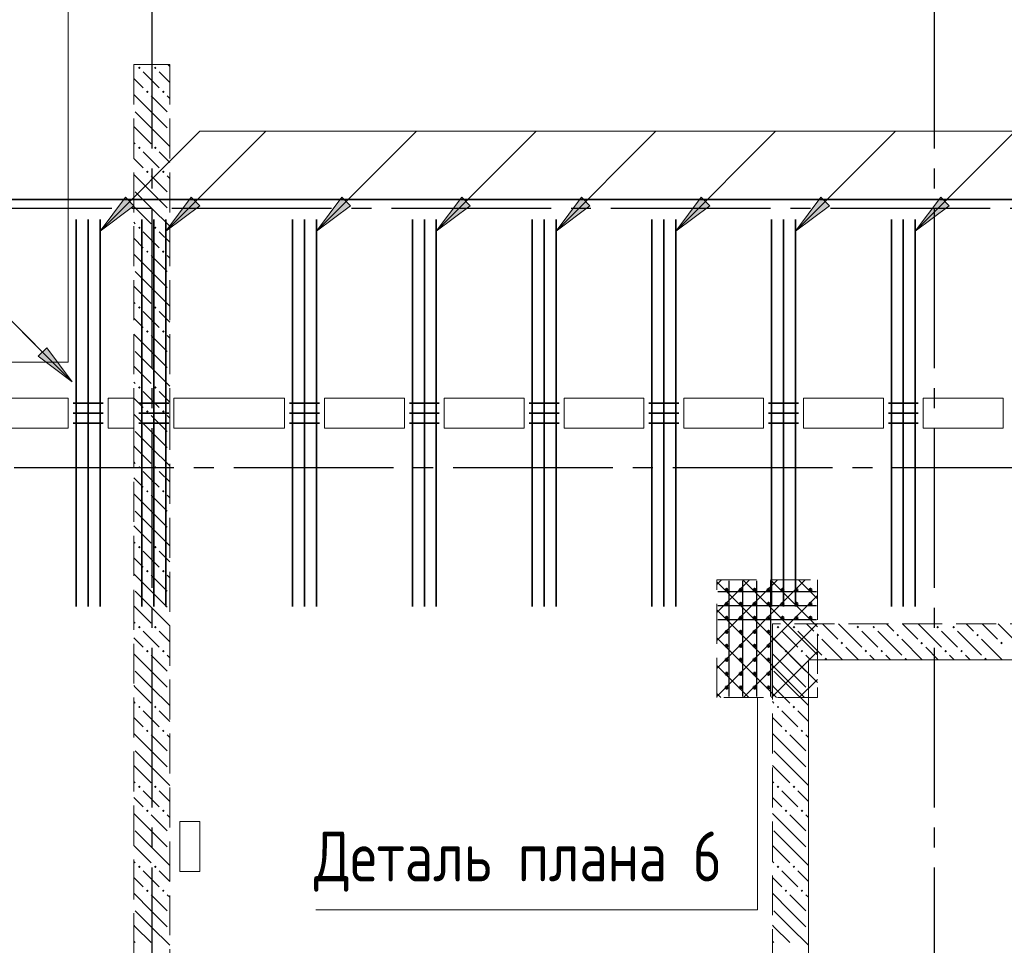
# Model space of a CAD drawing. Header units: millimetres. Extents: x 0 to 61017, y 0 to 42000.
# Tile 9 of 23: x 13137 to 18071, y 31910 to 36545. Entities that reach past the tile are written whole.
import ezdxf

# ---------------------------------------------------------------- set-up
doc = ezdxf.new("R2010")
doc.units = ezdxf.units.MM
doc.linetypes.add('______2', pattern=[270, 200, -70])
doc.linetypes.add('______5', pattern=[1100, 800, -100, 100, -100])
for name, color, linetype, lineweight in [('S1 Стержни арматуры фон', 7, 'Continuous', 25), ('Standard', 7, 'Continuous', 25), ('Вспомогательная арматура', 7, 'Continuous', 25), ('Оси', 40, '______5', 18), ('Позиционная метка номер позиции', 7, 'Continuous', 13), ('Поперечная арматура', 7, 'Continuous', 25), ('Поперечное армирование AW фон', 7, 'Continuous', 25), ('Примечания', 7, 'Continuous', 25)]:
    doc.layers.add(name, color=color, linetype=linetype, lineweight=lineweight)
doc.layers.add('ЖБ Перекрытие верхний уровень', color=7, linetype='Continuous', lineweight=25, true_color=0xe0e0ff)
doc.layers.add('ЖБ Стена верхний уровень', color=7, linetype='Continuous', lineweight=25, true_color=0x006e00)
doc.styles.add('GOST 2.304-81', font='txt')

msp = doc.modelspace()

# ---------------------------------------------------------------- hatches: boundary and pattern name
at = {"layer": 'ЖБ Стена верхний уровень', "linetype": 'Continuous', "lineweight": 18, "transparency": 33554687}
for points in [[(13730.5, 36303.1), (13737, 36309.6), (13743.5, 36303.1), (13737, 36296.6)], [(13810.5, 36303.1), (13816.9, 36309.6), (13823.4, 36303.1), (13816.9, 36296.6)], [(13770.5, 36183.1), (13777, 36189.6), (13783.5, 36183.1), (13777, 36176.6)], [(13850.5, 36183.1), (13857, 36189.6), (13863.5, 36183.1), (13857, 36176.6)], [(13730.5, 35903.1), (13737, 35909.6), (13743.5, 35903.1), (13737, 35896.6)], [(13810.5, 35903.1), (13816.9, 35909.6), (13823.4, 35903.1), (13816.9, 35896.6)], [(13770.5, 35783.1), (13777, 35789.6), (13783.5, 35783.1), (13777, 35776.6)], [(13850.5, 35783.1), (13857, 35789.6), (13863.5, 35783.1), (13857, 35776.6)], [(13730.5, 35503.1), (13737, 35509.6), (13743.5, 35503.1), (13737, 35496.6)], [(13810.5, 35503.1), (13816.9, 35509.6), (13823.4, 35503.1), (13816.9, 35496.6)], [(13770.5, 35383.1), (13777, 35389.6), (13783.5, 35383.1), (13777, 35376.6)], [(13850.5, 35383.1), (13857, 35389.6), (13863.5, 35383.1), (13857, 35376.6)], [(13730.5, 35103.1), (13737, 35109.6), (13743.5, 35103.1), (13737, 35096.6)], [(13810.5, 35103.1), (13816.9, 35109.6), (13823.4, 35103.1), (13816.9, 35096.6)], [(13770.5, 34983.1), (13777, 34989.6), (13783.5, 34983.1), (13777, 34976.6)], [(13850.5, 34983.1), (13857, 34989.6), (13863.5, 34983.1), (13857, 34976.6)], [(13730.5, 34703.1), (13737, 34709.6), (13743.5, 34703.1), (13737, 34696.6)], [(13810.5, 34703.1), (13816.9, 34709.6), (13823.4, 34703.1), (13816.9, 34696.6)], [(13770.5, 34583.1), (13777, 34589.6), (13783.5, 34583.1), (13777, 34576.6)], [(13850.5, 34583.1), (13857, 34589.6), (13863.5, 34583.1), (13857, 34576.6)], [(13730.5, 34303.1), (13737, 34309.6), (13743.5, 34303.1), (13737, 34296.6)], [(13810.5, 34303.1), (13816.9, 34309.6), (13823.4, 34303.1), (13816.9, 34296.6)], [(13770.5, 34183.1), (13777, 34189.6), (13783.5, 34183.1), (13777, 34176.6)], [(13850.5, 34183.1), (13857, 34189.6), (13863.5, 34183.1), (13857, 34176.6)], [(13730.5, 33903.1), (13737, 33909.6), (13743.5, 33903.1), (13737, 33896.6)], [(13810.5, 33903.1), (13816.9, 33909.6), (13823.4, 33903.1), (13816.9, 33896.6)], [(13770.5, 33783.1), (13777, 33789.6), (13783.5, 33783.1), (13777, 33776.6)], [(13850.5, 33783.1), (13857, 33789.6), (13863.5, 33783.1), (13857, 33776.6)], [(13730.5, 33503.1), (13737, 33509.6), (13743.5, 33503.1), (13737, 33496.6)], [(13810.5, 33503.1), (13816.9, 33509.6), (13823.4, 33503.1), (13816.9, 33496.6)], [(16930.5, 33503.1), (16937, 33509.6), (16943.5, 33503.1), (16937, 33496.6)], [(17010.5, 33503.1), (17016.9, 33509.6), (17023.4, 33503.1), (17016.9, 33496.6)], [(17330.5, 33503.1), (17337, 33509.6), (17343.5, 33503.1), (17337, 33496.6)], [(17410.5, 33503.1), (17416.9, 33509.6), (17423.4, 33503.1), (17416.9, 33496.6)], [(17730.5, 33503.1), (17737, 33509.6), (17743.5, 33503.1), (17737, 33496.6)], [(17810.5, 33503.1), (17816.9, 33509.6), (17823.4, 33503.1), (17816.9, 33496.6)], [(17130.5, 33463.1), (17137, 33469.6), (17143.5, 33463.1), (17137, 33456.6)], [(17530.5, 33463.1), (17537, 33469.6), (17543.5, 33463.1), (17537, 33456.6)], [(17930.5, 33463.1), (17937, 33469.6), (17943.5, 33463.1), (17937, 33456.6)], [(17250.5, 33423.1), (17257, 33429.6), (17263.5, 33423.1), (17257, 33416.6)], [(17650.5, 33423.1), (17657, 33429.6), (17663.5, 33423.1), (17657, 33416.6)], [(18050.5, 33423.1), (18057, 33429.6), (18063.5, 33423.1), (18057, 33416.6)], [(13770.5, 33383.1), (13777, 33389.6), (13783.5, 33383.1), (13777, 33376.6)], [(13850.5, 33383.1), (13857, 33389.6), (13863.5, 33383.1), (13857, 33376.6)], [(16970.5, 33383.1), (16977, 33389.6), (16983.5, 33383.1), (16977, 33376.6)], [(17050.5, 33383.1), (17057, 33389.6), (17063.5, 33383.1), (17057, 33376.6)], [(17370.5, 33383.1), (17377, 33389.6), (17383.5, 33383.1), (17377, 33376.6)], [(17450.5, 33383.1), (17457, 33389.6), (17463.5, 33383.1), (17457, 33376.6)], [(17770.5, 33383.1), (17777, 33389.6), (17783.5, 33383.1), (17777, 33376.6)], [(17850.5, 33383.1), (17857, 33389.6), (17863.5, 33383.1), (17857, 33376.6)], [(17170.5, 33343.1), (17177, 33349.6), (17183.5, 33343.1), (17180.3, 33340), (17173.6, 33340)], [(17570.5, 33343.1), (17577, 33349.6), (17583.5, 33343.1), (17580.3, 33340), (17573.6, 33340)], [(17970.5, 33343.1), (17977, 33349.6), (17983.5, 33343.1), (17980.3, 33340), (17973.6, 33340)], [(13730.5, 33103.1), (13737, 33109.6), (13743.5, 33103.1), (13737, 33096.6)], [(13810.5, 33103.1), (13816.9, 33109.6), (13823.4, 33103.1), (13816.9, 33096.6)], [(16930.5, 33103.1), (16937, 33109.6), (16943.5, 33103.1), (16937, 33096.6)], [(17010.5, 33103.1), (17016.9, 33109.6), (17023.4, 33103.1), (17016.9, 33096.6)], [(13770.5, 32983.1), (13777, 32989.6), (13783.5, 32983.1), (13777, 32976.6)], [(13850.5, 32983.1), (13857, 32989.6), (13863.5, 32983.1), (13857, 32976.6)], [(16970.5, 32983.1), (16977, 32989.6), (16983.5, 32983.1), (16977, 32976.6)], [(17050.5, 32983.1), (17057, 32989.6), (17063.5, 32983.1), (17057, 32976.6)], [(13730.5, 32703.1), (13737, 32709.6), (13743.5, 32703.1), (13737, 32696.6)], [(13810.5, 32703.1), (13816.9, 32709.6), (13823.4, 32703.1), (13816.9, 32696.6)], [(16930.5, 32703.1), (16937, 32709.6), (16943.5, 32703.1), (16937, 32696.6)], [(17010.5, 32703.1), (17016.9, 32709.6), (17023.4, 32703.1), (17016.9, 32696.6)], [(13770.5, 32583.1), (13777, 32589.6), (13783.5, 32583.1), (13777, 32576.6)], [(13850.5, 32583.1), (13857, 32589.6), (13863.5, 32583.1), (13857, 32576.6)], [(16970.5, 32583.1), (16977, 32589.6), (16983.5, 32583.1), (16977, 32576.6)], [(17050.5, 32583.1), (17057, 32589.6), (17063.5, 32583.1), (17057, 32576.6)], [(13730.5, 32303.1), (13737, 32309.6), (13743.5, 32303.1), (13737, 32296.6)], [(13810.5, 32303.1), (13816.9, 32309.6), (13823.4, 32303.1), (13816.9, 32296.6)], [(16930.5, 32303.1), (16937, 32309.6), (16943.5, 32303.1), (16937, 32296.6)], [(17010.5, 32303.1), (17016.9, 32309.6), (17023.4, 32303.1), (17016.9, 32296.6)], [(13770.5, 32183.1), (13777, 32189.6), (13783.5, 32183.1), (13777, 32176.6)], [(13850.5, 32183.1), (13857, 32189.6), (13863.5, 32183.1), (13857, 32176.6)], [(16970.5, 32183.1), (16977, 32189.6), (16983.5, 32183.1), (16977, 32176.6)], [(17050.5, 32183.1), (17057, 32189.6), (17063.5, 32183.1), (17057, 32176.6)]]:
    msp.add_hatch(color=7, dxfattribs=at).paths.add_polyline_path(points, flags=16)
at = {"layer": 'Позиционная метка номер позиции', "linetype": 'Continuous', "lineweight": 13, "transparency": 33554687}
for points in [[(13709.7, 35613.3), (13540, 35486), (13667.3, 35655.7)], [(13709.7, 35613.3), (13540, 35486), (13667.3, 35655.7)], [(14039.7, 35613.3), (13870, 35486), (13997.3, 35655.7)], [(14794.7, 35613.3), (14625, 35486), (14752.3, 35655.7)], [(15394.7, 35613.3), (15225, 35486), (15352.3, 35655.7)], [(15994.7, 35613.3), (15825, 35486), (15952.3, 35655.7)], [(16594.7, 35613.3), (16425, 35486), (16552.3, 35655.7)], [(17194.7, 35613.3), (17025, 35486), (17152.3, 35655.7)], [(17794.7, 35613.3), (17625, 35486), (17752.3, 35655.7)], [(13272.7, 34901.6), (13400, 34731.9), (13230.3, 34859.2)], [(13272.7, 34901.6), (13400, 34731.9), (13230.3, 34859.2)]]:
    msp.add_hatch(color=7, dxfattribs=at).paths.add_polyline_path(points, flags=16)

# ---------------------------------------------------------------- linework, layer by layer
at = {"layer": 'S1 Стержни арматуры фон', "color": 7, "linetype": 'Continuous', "lineweight": 35, "transparency": 33554687}
for p, q in [((13420, 35544), (13420, 33606)), ((13420, 35544), (13420, 33606)), ((13480, 35544), (13480, 33606)), ((13480, 35544), (13480, 33606)), ((13540, 35544), (13540, 33606)), ((13540, 35544), (13540, 33606)), ((13750, 35544), (13750, 33606)), ((13750, 35544), (13750, 33606)), ((13810, 35544), (13810, 33606)), ((13810, 35544), (13810, 33606)), ((13870, 35544), (13870, 33606)), ((13870, 35544), (13870, 33606)), ((14505, 35544), (14505, 33606)), ((14505, 35544), (14505, 33606)), ((14565, 35544), (14565, 33606)), ((14565, 35544), (14565, 33606)), ((14625, 35544), (14625, 33606)), ((14625, 35544), (14625, 33606)), ((15105, 35544), (15105, 33606)), ((15105, 35544), (15105, 33606)), ((15165, 35544), (15165, 33606)), ((15165, 35544), (15165, 33606)), ((15225, 35544), (15225, 33606)), ((15225, 35544), (15225, 33606)), ((15705, 35544), (15705, 33606)), ((15705, 35544), (15705, 33606)), ((15765, 35544), (15765, 33606)), ((15765, 35544), (15765, 33606)), ((15825, 35544), (15825, 33606)), ((15825, 35544), (15825, 33606)), ((16305, 35544), (16305, 33606)), ((16305, 35544), (16305, 33606)), ((16365, 35544), (16365, 33606)), ((16365, 35544), (16365, 33606)), ((16425, 35544), (16425, 33606)), ((16425, 35544), (16425, 33606)), ((16905, 35544), (16905, 33606)), ((16905, 35544), (16905, 33606)), ((16965, 35544), (16965, 33606)), ((16965, 35544), (16965, 33606)), ((17025, 35544), (17025, 33606)), ((17025, 35544), (17025, 33606)), ((17505, 35544), (17505, 33606)), ((17505, 35544), (17505, 33606)), ((17565, 35544), (17565, 33606)), ((17565, 35544), (17565, 33606)), ((17625, 35544), (17625, 33606)), ((17625, 35544), (17625, 33606))]:
    msp.add_line(p, q, dxfattribs=at)
at = {"layer": 'Standard', "color": 254, "linetype": 'Continuous', "lineweight": 35, "true_color": 0xc4c4ff, "transparency": 33554687}
msp.add_lwpolyline([(7025, 19800), (49780, 19800), (49780, 35644), (7025, 35644), (7025, 19800)], dxfattribs=at)
at = {"layer": 'Вспомогательная арматура', "color": 7, "linetype": 'Continuous', "lineweight": 25, "transparency": 33554687}
for p, q in [((16690, 33735), (16690, 33155)), ((16760, 33735), (16760, 33155)), ((16830, 33735), (16830, 33155)), ((16900, 33735), (16900, 33155)), ((17130, 33680), (16635, 33680)), ((17130, 33610), (16635, 33610)), ((17130, 33540), (16635, 33540))]:
    msp.add_line(p, q, dxfattribs=at)
at = {"layer": 'ЖБ Перекрытие верхний уровень', "color": 7, "linetype": 'Continuous', "lineweight": 18, "transparency": 33554687}
for p, q in [((13380, 38800), (13380, 34830)), ((13380, 34830), (7100, 34830)), ((12900, 34650), (13380, 34650)), ((13380, 34650), (13380, 34500)), ((13580, 34500), (13580, 34650)), ((13580, 34650), (13710, 34650)), ((13710, 34650), (13710, 34500)), ((13910, 34650), (14465, 34650)), ((13910, 34500), (13910, 34650)), ((14465, 34650), (14465, 34500)), ((14665, 34500), (14665, 34650)), ((14665, 34650), (15065, 34650)), ((15065, 34650), (15065, 34500)), ((15265, 34650), (15665, 34650)), ((15265, 34500), (15265, 34650)), ((15665, 34650), (15665, 34500)), ((15865, 34500), (15865, 34650)), ((15865, 34650), (16265, 34650)), ((16265, 34650), (16265, 34500)), ((16465, 34650), (16865, 34650)), ((16465, 34500), (16465, 34650)), ((16865, 34650), (16865, 34500)), ((17065, 34500), (17065, 34650)), ((17065, 34650), (17465, 34650)), ((17465, 34650), (17465, 34500)), ((17665, 34650), (18065, 34650)), ((17665, 34500), (17665, 34650)), ((18065, 34650), (18065, 34500)), ((13380, 34500), (12900, 34500)), ((13710, 34500), (13580, 34500)), ((14465, 34500), (13910, 34500)), ((15065, 34500), (14665, 34500)), ((15665, 34500), (15265, 34500)), ((16265, 34500), (15865, 34500)), ((16865, 34500), (16465, 34500)), ((17465, 34500), (17065, 34500)), ((18065, 34500), (17665, 34500)), ((17090, 28900), (17090, 33340)), ((17090, 33340), (19020, 33340)), ((14040, 32530), (13940, 32530)), ((13940, 32530), (13940, 32280)), ((14040, 32280), (14040, 32530)), ((13940, 32280), (14040, 32280))]:
    msp.add_line(p, q, dxfattribs=at)
at = {"layer": 'ЖБ Стена верхний уровень', "color": 251, "linetype": '______2', "lineweight": 13, "true_color": 0x656565, "transparency": 33554687}
for p, q in [((13710, 36320), (13710, 34500)), ((13890, 36320), (13710, 36320)), ((13890, 34500), (13890, 36320)), ((13710, 34500), (13710, 28720)), ((13890, 28720), (13890, 34500)), ((18840, 33520), (16910, 33520)), ((16910, 33520), (16910, 33340)), ((16910, 33340), (16910, 30802.5)), ((17090, 33340), (18840, 33340)), ((17090, 30802.5), (17090, 33340))]:
    msp.add_line(p, q, dxfattribs=at)
at = {"layer": 'ЖБ Стена верхний уровень', "color": 9, "linetype": 'Continuous', "lineweight": 18, "true_color": 0xc7c7c7, "transparency": 33554687}
for p, q in [((13880.1, 36320), (13890, 36310.1)), ((13797, 36243.1), (13757, 36283.1)), ((13837, 36283.1), (13890, 36230.1)), ((13710, 36250.1), (13757, 36203.1)), ((13837, 36203.1), (13797, 36243.1)), ((13797, 36083.1), (13710, 36170.1)), ((13797, 36163.1), (13877, 36083.1)), ((13877, 36163.1), (13890, 36150.1)), ((13716.9, 36083.1), (13797, 36003.1)), ((13797, 36083.1), (13877, 36003.1)), ((13716.9, 36003.1), (13710, 36010.1)), ((13716.9, 36003.1), (13797, 35923.1)), ((13797, 36003.1), (13890, 35910.1)), ((13710, 35930.1), (13716.9, 35923.1)), ((13797, 35843.1), (13757, 35883.1)), ((13837, 35883.1), (13890, 35830.1)), ((13710, 35850.1), (13757, 35803.1)), ((13837, 35803.1), (13797, 35843.1)), ((13797, 35683.1), (13710, 35770.1)), ((13797, 35763.1), (13877, 35683.1)), ((13877, 35763.1), (13890, 35750.1)), ((13716.9, 35683.1), (13797, 35603.1)), ((13797, 35683.1), (13877, 35603.1)), ((13716.9, 35603.1), (13710, 35610.1)), ((13716.9, 35603.1), (13797, 35523.1)), ((13797, 35603.1), (13890, 35510.1)), ((13710, 35530.1), (13716.9, 35523.1)), ((13797, 35443.1), (13757, 35483.1)), ((13837, 35483.1), (13890, 35430.1)), ((13710, 35450.1), (13757, 35403.1)), ((13837, 35403.1), (13797, 35443.1)), ((13797, 35283.1), (13710, 35370.1)), ((13797, 35363.1), (13877, 35283.1)), ((13877, 35363.1), (13890, 35350.1)), ((13716.9, 35283.1), (13797, 35203.1)), ((13797, 35283.1), (13877, 35203.1)), ((13716.9, 35203.1), (13710, 35210.1)), ((13716.9, 35203.1), (13797, 35123.1)), ((13797, 35203.1), (13890, 35110.1)), ((13710, 35130.1), (13716.9, 35123.1)), ((13797, 35043.1), (13757, 35083.1)), ((13837, 35083.1), (13890, 35030.1)), ((13710, 35050.1), (13757, 35003.1)), ((13837, 35003.1), (13797, 35043.1)), ((13797, 34883.1), (13710, 34970.1)), ((13797, 34963.1), (13877, 34883.1)), ((13877, 34963.1), (13890, 34950.1)), ((13716.9, 34883.1), (13797, 34803.1)), ((13797, 34883.1), (13877, 34803.1)), ((13716.9, 34803.1), (13710, 34810.1)), ((13716.9, 34803.1), (13797, 34723.1)), ((13797, 34803.1), (13890, 34710.1)), ((13710, 34730.1), (13716.9, 34723.1)), ((13797, 34643.1), (13757, 34683.1)), ((13837, 34683.1), (13890, 34630.1)), ((13710, 34650.1), (13757, 34603.1)), ((13837, 34603.1), (13797, 34643.1)), ((13780.1, 34500), (13710, 34570.1)), ((13797, 34563.1), (13860.1, 34500)), ((13877, 34563.1), (13890, 34550.1)), ((13797, 34483.1), (13780.1, 34500)), ((13860.1, 34500), (13877, 34483.1)), ((13716.9, 34483.1), (13797, 34403.1)), ((13797, 34483.1), (13877, 34403.1)), ((13716.9, 34403.1), (13710, 34410.1)), ((13716.9, 34403.1), (13797, 34323.1)), ((13797, 34403.1), (13890, 34310.1)), ((13710, 34330.1), (13716.9, 34323.1)), ((13710, 34250.1), (13757, 34203.1)), ((13797, 34243.1), (13757, 34283.1)), ((13837, 34203.1), (13797, 34243.1)), ((13837, 34283.1), (13890, 34230.1)), ((13797, 34083.1), (13710, 34170.1)), ((13797, 34163.1), (13877, 34083.1)), ((13877, 34163.1), (13890, 34150.1)), ((13716.9, 34083.1), (13797, 34003.1)), ((13797, 34083.1), (13877, 34003.1)), ((13716.9, 34003.1), (13710, 34010.1)), ((13716.9, 34003.1), (13797, 33923.1)), ((13797, 34003.1), (13890, 33910.1)), ((13710, 33930.1), (13716.9, 33923.1)), ((13710, 33850.1), (13757, 33803.1)), ((13797, 33843.1), (13757, 33883.1)), ((13837, 33883.1), (13890, 33830.1)), ((13837, 33803.1), (13797, 33843.1)), ((13797, 33683.1), (13710, 33770.1)), ((13797, 33763.1), (13877, 33683.1)), ((13877, 33763.1), (13890, 33750.1)), ((13716.9, 33683.1), (13797, 33603.1)), ((13797, 33683.1), (13877, 33603.1)), ((13716.9, 33603.1), (13710, 33610.1)), ((13716.9, 33603.1), (13797, 33523.1)), ((13797, 33603.1), (13890, 33510.1)), ((13710, 33530.1), (13716.9, 33523.1)), ((17080.1, 33520), (17116.9, 33483.1)), ((17160.1, 33520), (17237, 33443.1)), ((17240.1, 33520), (17357, 33403.1)), ((17480.1, 33520), (17516.9, 33483.1)), ((17560.1, 33520), (17637, 33443.1)), ((17640.1, 33520), (17757, 33403.1)), ((17880.1, 33520), (17916.9, 33483.1)), ((17960.1, 33520), (18037, 33443.1)), ((18040.1, 33520), (18157, 33403.1)), ((13710, 33450.1), (13757, 33403.1)), ((13797, 33443.1), (13757, 33483.1)), ((13837, 33483.1), (13890, 33430.1)), ((16910, 33450.1), (16957, 33403.1)), ((16997, 33443.1), (16957, 33483.1)), ((17037, 33483.1), (17157, 33363.1)), ((17397, 33443.1), (17357, 33483.1)), ((17437, 33483.1), (17557, 33363.1)), ((17797, 33443.1), (17757, 33483.1)), ((17837, 33483.1), (17957, 33363.1)), ((13837, 33403.1), (13797, 33443.1)), ((17037, 33403.1), (16997, 33443.1)), ((17157, 33443.1), (17260.1, 33340)), ((17340.1, 33340), (17277, 33403.1)), ((17437, 33403.1), (17397, 33443.1)), ((17557, 33443.1), (17660.1, 33340)), ((17740.1, 33340), (17677, 33403.1)), ((17837, 33403.1), (17797, 33443.1)), ((17957, 33443.1), (18060.1, 33340)), ((13797, 33283.1), (13710, 33370.1)), ((13797, 33363.1), (13877, 33283.1)), ((13877, 33363.1), (13890, 33350.1)), ((16940.1, 33340), (16910, 33370.1)), ((16997, 33363.1), (17020.1, 33340)), ((17077, 33363.1), (17100.1, 33340)), ((17397, 33363.1), (17420.1, 33340)), ((17477, 33363.1), (17500.1, 33340)), ((17797, 33363.1), (17820.1, 33340)), ((17877, 33363.1), (17900.1, 33340)), ((16997, 33283.1), (16940.1, 33340)), ((17020.1, 33340), (17077, 33283.1)), ((13716.9, 33283.1), (13797, 33203.1)), ((13797, 33283.1), (13877, 33203.1)), ((16916.9, 33283.1), (16997, 33203.1)), ((16997, 33283.1), (17077, 33203.1)), ((13716.9, 33203.1), (13710, 33210.1)), ((13716.9, 33203.1), (13797, 33123.1)), ((13797, 33203.1), (13890, 33110.1)), ((16916.9, 33203.1), (16910, 33210.1)), ((16916.9, 33203.1), (16997, 33123.1)), ((16997, 33203.1), (17090, 33110.1)), ((13710, 33130.1), (13716.9, 33123.1)), ((16910, 33130.1), (16916.9, 33123.1)), ((13797, 33043.1), (13757, 33083.1)), ((13837, 33083.1), (13890, 33030.1)), ((16997, 33043.1), (16957, 33083.1)), ((17037, 33083.1), (17090, 33030.1)), ((13710, 33050.1), (13757, 33003.1)), ((13837, 33003.1), (13797, 33043.1)), ((16910, 33050.1), (16957, 33003.1)), ((17037, 33003.1), (16997, 33043.1)), ((13797, 32883.1), (13710, 32970.1)), ((13797, 32963.1), (13877, 32883.1)), ((13877, 32963.1), (13890, 32950.1)), ((16997, 32883.1), (16910, 32970.1)), ((16997, 32963.1), (17077, 32883.1)), ((17077, 32963.1), (17090, 32950.1)), ((13716.9, 32883.1), (13797, 32803.1)), ((13797, 32883.1), (13877, 32803.1)), ((16916.9, 32883.1), (16997, 32803.1)), ((16997, 32883.1), (17077, 32803.1)), ((13716.9, 32803.1), (13710, 32810.1)), ((16916.9, 32803.1), (16910, 32810.1)), ((13716.9, 32803.1), (13797, 32723.1)), ((13797, 32803.1), (13890, 32710.1)), ((16916.9, 32803.1), (16997, 32723.1)), ((16997, 32803.1), (17090, 32710.1)), ((13710, 32730.1), (13716.9, 32723.1)), ((16910, 32730.1), (16916.9, 32723.1)), ((13797, 32643.1), (13757, 32683.1)), ((13837, 32683.1), (13890, 32630.1)), ((16997, 32643.1), (16957, 32683.1)), ((17037, 32683.1), (17090, 32630.1)), ((13710, 32650.1), (13757, 32603.1)), ((13837, 32603.1), (13797, 32643.1)), ((16910, 32650.1), (16957, 32603.1)), ((17037, 32603.1), (16997, 32643.1)), ((13797, 32483.1), (13710, 32570.1)), ((13797, 32563.1), (13877, 32483.1)), ((13877, 32563.1), (13890, 32550.1)), ((16997, 32483.1), (16910, 32570.1)), ((16997, 32563.1), (17077, 32483.1)), ((17077, 32563.1), (17090, 32550.1)), ((13716.9, 32483.1), (13797, 32403.1)), ((13797, 32483.1), (13877, 32403.1)), ((16916.9, 32483.1), (16997, 32403.1)), ((16997, 32483.1), (17077, 32403.1)), ((13716.9, 32403.1), (13710, 32410.1)), ((13716.9, 32403.1), (13797, 32323.1)), ((13797, 32403.1), (13890, 32310.1)), ((16916.9, 32403.1), (16910, 32410.1)), ((16916.9, 32403.1), (16997, 32323.1)), ((16997, 32403.1), (17090, 32310.1)), ((13710, 32330.1), (13716.9, 32323.1)), ((16910, 32330.1), (16916.9, 32323.1)), ((13797, 32243.1), (13757, 32283.1)), ((13837, 32283.1), (13890, 32230.1)), ((16997, 32243.1), (16957, 32283.1)), ((17037, 32283.1), (17090, 32230.1)), ((13710, 32250.1), (13757, 32203.1)), ((13837, 32203.1), (13797, 32243.1)), ((16910, 32250.1), (16957, 32203.1)), ((17037, 32203.1), (16997, 32243.1)), ((13797, 32083.1), (13710, 32170.1)), ((16997, 32083.1), (16910, 32170.1)), ((13797, 32163.1), (13877, 32083.1)), ((13877, 32163.1), (13890, 32150.1)), ((16997, 32163.1), (17077, 32083.1)), ((17077, 32163.1), (17090, 32150.1)), ((13716.9, 32083.1), (13797, 32003.1)), ((13797, 32083.1), (13877, 32003.1)), ((16916.9, 32083.1), (16997, 32003.1)), ((16997, 32083.1), (17077, 32003.1)), ((13716.9, 32003.1), (13710, 32010.1)), ((13716.9, 32003.1), (13797, 31923.1)), ((13797, 32003.1), (13890, 31910.1)), ((16916.9, 32003.1), (16910, 32010.1)), ((16916.9, 32003.1), (16997, 31923.1)), ((16997, 32003.1), (17090, 31910.1)), ((13710, 31930.1), (13716.9, 31923.1)), ((16910, 31930.1), (16916.9, 31923.1))]:
    msp.add_line(p, q, dxfattribs=at)
at = {"layer": 'Оси', "color": 8, "linetype": '______5', "lineweight": -3, "transparency": 33554687}
for p, q in [((13800, 40000), (13800, 16970)), ((17720, 38900), (17720, 16970)), ((43300, 35600), (4600, 35600)), ((50210, 34300), (4600, 34300)), ((50210, 34300), (4600, 34300))]:
    msp.add_line(p, q, dxfattribs=at)
at = {"layer": 'Позиционная метка номер позиции', "color": 7, "linetype": 'Continuous', "lineweight": 13, "transparency": 33554687}
for p, q in [((13540, 35486), (14040, 35986)), ((13870, 35486), (14370, 35986)), ((14625, 35486), (15125, 35986)), ((15225, 35486), (15725, 35986)), ((15825, 35486), (16325, 35986)), ((16425, 35486), (16925, 35986)), ((17025, 35486), (17525, 35986)), ((17625, 35486), (18125, 35986)), ((13540, 35486), (13667.3, 35655.7)), ((13540, 35486), (13667.3, 35655.7)), ((13667.3, 35655.7), (13709.7, 35613.3)), ((13667.3, 35655.7), (13709.7, 35613.3)), ((13688.5, 35634.5), (13699.1, 35645.1)), ((13688.5, 35634.5), (13699.1, 35645.1)), ((13870, 35486), (13997.3, 35655.7)), ((13997.3, 35655.7), (14039.7, 35613.3)), ((14018.5, 35634.5), (14029.1, 35645.1)), ((14625, 35486), (14752.3, 35655.7)), ((14752.3, 35655.7), (14794.7, 35613.3)), ((14773.5, 35634.5), (14784.1, 35645.1)), ((15225, 35486), (15352.3, 35655.7)), ((15352.3, 35655.7), (15394.7, 35613.3)), ((15373.5, 35634.5), (15384.1, 35645.1)), ((15825, 35486), (15952.3, 35655.7)), ((15952.3, 35655.7), (15994.7, 35613.3)), ((15973.5, 35634.5), (15984.1, 35645.1)), ((16425, 35486), (16552.3, 35655.7)), ((16552.3, 35655.7), (16594.7, 35613.3)), ((16573.5, 35634.5), (16584.1, 35645.1)), ((17025, 35486), (17152.3, 35655.7)), ((17152.3, 35655.7), (17194.7, 35613.3)), ((17173.5, 35634.5), (17184.1, 35645.1)), ((17625, 35486), (17752.3, 35655.7)), ((17752.3, 35655.7), (17794.7, 35613.3)), ((17773.5, 35634.5), (17784.1, 35645.1)), ((13709.7, 35613.3), (13540, 35486)), ((13709.7, 35613.3), (13540, 35486)), ((14039.7, 35613.3), (13870, 35486)), ((14794.7, 35613.3), (14625, 35486)), ((15394.7, 35613.3), (15225, 35486)), ((15994.7, 35613.3), (15825, 35486)), ((16594.7, 35613.3), (16425, 35486)), ((17194.7, 35613.3), (17025, 35486)), ((17794.7, 35613.3), (17625, 35486)), ((13540, 35486), (13540, 35486)), ((13540, 35486), (13540, 35486)), ((13540, 35486), (13540, 35486)), ((13540, 35486), (13540, 35486)), ((13540, 35486), (13540, 35486)), ((13540, 35486), (13540, 35486)), ((13870, 35486), (13870, 35486)), ((13870, 35486), (13870, 35486)), ((13870, 35486), (13870, 35486)), ((14625, 35486), (14625, 35486)), ((14625, 35486), (14625, 35486)), ((14625, 35486), (14625, 35486)), ((15225, 35486), (15225, 35486)), ((15225, 35486), (15225, 35486)), ((15225, 35486), (15225, 35486)), ((15825, 35486), (15825, 35486)), ((15825, 35486), (15825, 35486)), ((15825, 35486), (15825, 35486)), ((16425, 35486), (16425, 35486)), ((16425, 35486), (16425, 35486)), ((16425, 35486), (16425, 35486)), ((17025, 35486), (17025, 35486)), ((17025, 35486), (17025, 35486)), ((17025, 35486), (17025, 35486)), ((17625, 35486), (17625, 35486)), ((17625, 35486), (17625, 35486)), ((17625, 35486), (17625, 35486)), ((13400, 34731.9), (12900, 35231.9)), ((13230.3, 34859.2), (13272.7, 34901.6)), ((13230.3, 34859.2), (13272.7, 34901.6)), ((13251.5, 34880.4), (13240.9, 34891)), ((13251.5, 34880.4), (13240.9, 34891)), ((13272.7, 34901.6), (13400, 34731.9)), ((13272.7, 34901.6), (13400, 34731.9)), ((13400, 34731.9), (13230.3, 34859.2)), ((13400, 34731.9), (13230.3, 34859.2)), ((13400, 34731.9), (13400, 34731.9)), ((13400, 34731.9), (13400, 34731.9)), ((13400, 34731.9), (13400, 34731.9)), ((13400, 34731.9), (13400, 34731.9)), ((13400, 34731.9), (13400, 34731.9)), ((13400, 34731.9), (13400, 34731.9))]:
    msp.add_line(p, q, dxfattribs=at)
for points in [[(13540, 35486), (14040, 35986), (23340, 35986)], [(13400, 34731.9), (12900, 35231.9), (6840, 35231.9), (6840, 35731.9), (7640, 35731.9)]]:
    msp.add_lwpolyline(points, dxfattribs=at)
at = {"layer": 'Поперечная арматура', "color": 7, "linetype": 'Continuous', "lineweight": 50, "transparency": 33554687}
for centre in [(16680, 33690), (16750, 33690), (16820, 33690), (16890, 33690), (16960, 33690), (17030, 33690), (17100, 33690), (16680, 33620), (16750, 33620), (16820, 33620), (16890, 33620), (16960, 33620), (17030, 33620), (17100, 33620), (16680, 33550), (16750, 33550), (16820, 33550), (16890, 33550), (16960, 33550), (17030, 33550), (17100, 33550), (16680, 33480), (16750, 33480), (16820, 33480), (16890, 33480), (16680, 33410), (16750, 33410), (16820, 33410), (16890, 33410), (16680, 33340), (16750, 33340), (16820, 33340), (16890, 33340), (16680, 33270), (16750, 33270), (16820, 33270), (16890, 33270), (16680, 33200), (16750, 33200), (16820, 33200), (16890, 33200)]:
    msp.add_circle(centre, 5, dxfattribs=at)
at = {"layer": 'Поперечное армирование AW фон', "color": 7, "linetype": 'Continuous', "lineweight": 35, "transparency": 33554687}
for p, q in [((13405, 34625), (13555, 34625)), ((13735, 34625), (13885, 34625)), ((14490, 34625), (14640, 34625)), ((15090, 34625), (15240, 34625)), ((15690, 34625), (15840, 34625)), ((16290, 34625), (16440, 34625)), ((16890, 34625), (17040, 34625)), ((17490, 34625), (17640, 34625)), ((13405, 34575), (13555, 34575)), ((13735, 34575), (13885, 34575)), ((14490, 34575), (14640, 34575)), ((15090, 34575), (15240, 34575)), ((15690, 34575), (15840, 34575)), ((16290, 34575), (16440, 34575)), ((16890, 34575), (17040, 34575)), ((17490, 34575), (17640, 34575)), ((13405, 34525), (13555, 34525)), ((13735, 34525), (13885, 34525)), ((14490, 34525), (14640, 34525)), ((15090, 34525), (15240, 34525)), ((15690, 34525), (15840, 34525)), ((16290, 34525), (16440, 34525)), ((16890, 34525), (17040, 34525)), ((17490, 34525), (17640, 34525))]:
    msp.add_line(p, q, dxfattribs=at)
at = {"layer": 'Примечания', "color": 252, "linetype": 'Continuous', "lineweight": 13, "true_color": 0x8f8f8f, "transparency": 33554687}
for p, q in [((16630, 33716.2), (16653.8, 33740)), ((16630, 33576.2), (16793.8, 33740)), ((16630, 33436.2), (16933.8, 33740)), ((16630, 33296.2), (17073.8, 33740)), ((16630, 33730.1), (17135, 33225.1)), ((16760.1, 33740), (17135, 33365.1)), ((16900.1, 33740), (17135, 33505.1)), ((17040.1, 33740), (17135, 33645.1)), ((16630, 33156.2), (17135, 33661.2)), ((16630, 33590.1), (17070.1, 33150)), ((16763.8, 33150), (17135, 33521.2)), ((16630, 33450.1), (16930.1, 33150)), ((16903.8, 33150), (17135, 33381.2)), ((16630, 33310.1), (16790.1, 33150)), ((17043.8, 33150), (17135, 33241.2)), ((16630, 33170.1), (16650.1, 33150))]:
    msp.add_line(p, q, dxfattribs=at)
at = {"layer": 'Примечания', "color": 7, "linetype": '______2', "lineweight": 13, "transparency": 33554687}
for p, q in [((16630, 33150), (16630, 33740)), ((16630, 33740), (17135, 33740)), ((17135, 33740), (17135, 33150)), ((17135, 33150), (16630, 33150))]:
    msp.add_line(p, q, dxfattribs=at)
at = {"layer": 'Примечания', "color": 7, "linetype": 'Continuous', "lineweight": 13, "transparency": 33554687}
msp.add_lwpolyline([(16835, 33150), (16835, 32086.7), (14621, 32086.7)], dxfattribs=at)

# ---------------------------------------------------------------- texts
at = {"layer": 'Примечания', "color": 7, "linetype": 'Continuous', "lineweight": 25, "transparency": 33554687, "insert": (14612.7, 32178.4), "char_height": 250, "width": 2150.153, "attachment_point": 7, "style": 'GOST 2.304-81'}
msp.add_mtext('Деталь\\~плана\\~6', dxfattribs=at)

doc.saveas('drawing.dxf')
